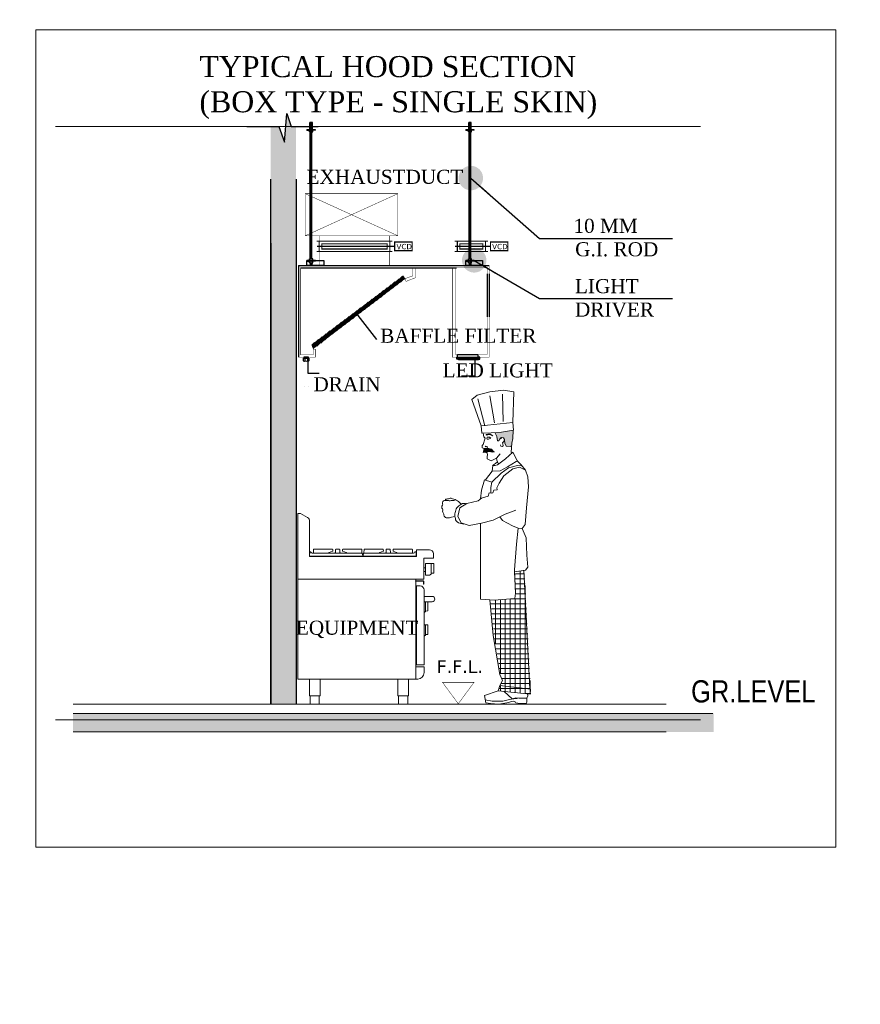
# Model space of a CAD drawing. Header units: millimetres. Extents: x 504675 to 860349, y -23215 to 63575.
# Tile 6 of 177: x 553030 to 561633, y 17810 to 27883. Entities that reach past the tile are written whole.
import ezdxf
from ezdxf import colors
from ezdxf.entities.mleader import LeaderData, LeaderLine
from ezdxf.math import Vec2, Vec3

# ---------------------------------------------------------------- set-up
doc = ezdxf.new("R2010")
doc.units = ezdxf.units.MM
doc.header["$LTSCALE"] = 10
doc.linetypes.add('CONTINOUS', pattern=[0])
doc.linetypes.add('HIDDENX2', pattern=[19.05, 12.7, -6.35])
doc.layers.get('0').update_dxf_attribs({"linetype": 'CONTINUOUS'})
for name, color, linetype, lineweight in [('AC-VCD', 5, 'CONTINUOUS', 50), ('chef', 7, 'CONTINUOUS', 13), ('EQUIPMENT', 8, 'CONTINUOUS', 18), ('furniture', 8, 'CONTINUOUS', 5), ('level-C-ELEVATION-$0$I-ANNO-TEXT', 8, 'CONTINUOUS', 18), ('MEPTEK-TEXT', 7, 'CONTINUOUS', 30), ('MEPTEK-TEXT1', 7, 'CONTINUOUS', 30), ('Q2 ALL FLOOR PLAN$0$AR-LEVEL', 8, 'CONTINUOUS', 15)]:
    doc.layers.add(name, color=color, linetype=linetype, lineweight=lineweight)
doc.layers.add('hood', color=1, linetype='CONTINUOUS')
doc.layers.add('Kappen', color=7, linetype='CONTINUOUS')
doc.styles.add('Arial', font='arial.ttf')
doc.styles.add('level-C-ELEVATION-$0$KGD - Note', font='romans.shx', dxfattribs={"width": 0.7, "height": 2})
doc.styles.add('Q2 ALL FLOOR PLAN$0$Standard', font='arial.ttf')
doc.styles.get("Standard").update_dxf_attribs({"font": 'verdana.ttf'})
doc.styles.add('TXT1', font='times.ttf')
doc.dimstyles.new('SA DESIGN', dxfattribs={"dimtxt": 10, "dimasz": 4, "dimexe": 1, "dimexo": 1, "dimgap": 1, "dimtad": 0, "dimtih": 1, "dimtoh": 1, "dimdec": 0, "dimzin": 0, "dimdsep": 46, "dimtxsty": 'Standard', "dimcen": 0.09, "dimclrd": 7, "dimclre": 1, "dimclrt": 256, "dimadec": 0, "dimazin": 0, "dimtfac": 1, "dimtdec": 0, "dimtofl": 0, "dimtmove": 1, "dimatfit": 3, "dimfxl": 1, "dimtolj": 1, "dimtzin": 0, "dimarcsym": 0})
doc.dimstyles.new('TFS-Dim', dxfattribs={"dimtxt": 75, "dimasz": 20, "dimexe": 25, "dimexo": 25, "dimgap": 5, "dimtad": 0, "dimdec": 0, "dimzin": 0, "dimdsep": 46, "dimtxsty": 'Standard', "dimcen": 0.09, "dimclrd": 8, "dimclre": 8, "dimadec": 0, "dimazin": 0, "dimtfac": 1, "dimtdec": 0, "dimtofl": 0, "dimtmove": 0, "dimatfit": 3, "dimldrblk": 'DOT', "dimfxl": 1, "dimtolj": 1, "dimtzin": 0, "dimlwd": -1, "dimlwe": -1, "dimarcsym": 0})

# ---------------------------------------------------------------- blocks, each defined once
blk = doc.blocks.new('level-C-ELEVATION-$0$_Open90')
at = {"color": 0, "linetype": 'ByBlock', "lineweight": -2}
for p, q in [((0, 0), (-1, 0)), ((-0.5, 0.5), (0, 0)), ((0, 0), (-0.5, -0.5))]:
    blk.add_line(p, q, dxfattribs=at)
blk = doc.blocks.new('Equipment-01section')
at = {"layer": 'EQUIPMENT', "ltscale": 3}
for p, q in [((0, 740.5), (0, 1130)), ((0, 1130), (16.5, 1130)), ((16.5, 1130), (58.4, 1105.8)), ((70.4, 1085), (70.4, 875)), ((70.4, 878), (71.6, 901.1)), ((70.4, 878), (385.4, 878)), ((73.1, 902.5), (77, 902.5)), ((86.4, 894.5), (87.9, 894.5)), ((87.9, 894.5), (380.6, 894.5)), ((92.9, 899.2), (93.7, 916.1)), ((95.7, 918), (205.5, 918)), ((207, 906.2), (186.9, 898.4)), ((207.5, 916.1), (208, 907.2)), ((223.9, 899.2), (224.8, 916.1)), ((226.8, 918), (247, 918)), ((249, 916.1), (249.9, 899.2)), ((266.3, 916.1), (265.8, 907.2)), ((267.1, 906), (286.9, 898.4)), ((378.1, 918), (268.3, 918)), ((381.1, 897), (380.1, 916.1)), ((385.4, 878), (384.8, 889.8)), ((388.4, 878), (389, 889.8)), ((703.4, 878), (388.4, 878)), ((392.7, 897), (393.7, 916.1)), ((685.9, 894.5), (393.2, 894.5)), ((395.7, 918), (505.5, 918)), ((506.7, 906), (486.9, 898.4)), ((507.5, 916.1), (508, 907.2)), ((524.8, 916.1), (523.9, 899.2)), ((547, 918), (526.8, 918)), ((549.9, 899.2), (549, 916.1)), ((566.3, 916.1), (565.8, 907.2)), ((566.8, 906.2), (586.9, 898.4)), ((678.1, 918), (568.3, 918)), ((680.9, 899.2), (680.1, 916.1)), ((687.4, 894.5), (685.9, 894.5)), ((700.7, 902.5), (696.8, 902.5)), ((703.4, 878), (702.2, 901.1)), ((704.2, 875), (704.2, 915)), ((704.2, 915), (781.2, 915)), ((805.2, 891), (805.2, 866)), ((70.4, 875), (704.2, 875)), ((805.2, 866), (747.2, 866)), ((747.2, 866), (747.2, 740.5)), ((757.7, 764.5), (757.7, 834)), ((757.7, 834), (806.8, 833.1)), ((791.8, 833.4), (791.8, 775.6)), ((806.8, 833.1), (806.8, 775.9)), ((757.7, 807.3), (748.6, 807.3)), ((748.6, 807.3), (748.6, 786.7)), ((748.6, 786.7), (757.7, 786.7)), ((757.7, 786.7), (757.7, 807.3)), ((780.8, 764.9), (757.7, 764.5)), ((791.8, 771), (780.8, 764.9)), ((806.8, 775.9), (791.8, 775.6)), ((791.8, 775.6), (791.8, 771)), ((747.2, 740.5), (0, 740.5)), ((700, 740.5), (0, 740.5)), ((0, 740.5), (0, 148.8)), ((744.7, 731), (699, 731)), ((699, 731), (699, 729.8)), ((744.7, 729.8), (699, 729.8)), ((700, 148.8), (700, 740.5)), ((704.9, 233.7), (704.9, 701)), ((704.9, 701), (726.1, 701)), ((746, 728.6), (746, 711)), ((746, 711), (747.2, 711)), ((747.2, 728.6), (747.2, 711)), ((750.1, 677), (750.1, 233.7)), ((797.6, 638.8), (750.1, 638.8)), ((750.1, 638.8), (750.1, 607.1)), ((750.1, 607.1), (797.6, 607.1)), ((757.7, 548.7), (757.7, 607.1)), ((772.7, 607.1), (772.7, 554.3)), ((813.4, 623), (813.4, 623)), ((750.1, 543.2), (756.7, 546.9)), ((770.8, 552.3), (758.7, 552.1)), ((750.1, 470), (770.8, 469.7)), ((757.7, 408.7), (757.7, 469.9)), ((772.7, 467.7), (772.7, 414.3)), ((770.8, 412.3), (758.7, 412.1)), ((750.1, 403.2), (756.7, 406.9)), ((750.1, 233.7), (704.9, 233.7)), ((750.1, 221.5), (700, 221.5)), ((700, 221.5), (700, 148.8)), ((750.1, 186.8), (750.1, 221.5)), ((0, 148.8), (700, 148.8)), ((132.7, 148.8), (69.2, 148.8)), ((69.2, 148.8), (69.2, 50)), ((132.7, 50), (132.7, 148.8)), ((657.7, 148.8), (594.2, 148.8)), ((594.2, 148.8), (594.2, 50)), ((657.7, 50), (657.7, 148.8)), ((700, 148.8), (712.1, 148.8)), ((69.2, 50), (132.7, 50)), ((128.1, 50), (73.8, 50)), ((73.8, 50), (73.8, 0)), ((73.8, 0), (128.1, 0)), ((128.1, 0), (128.1, 50)), ((594.2, 50), (657.7, 50)), ((653.1, 50), (598.8, 50)), ((598.8, 50), (598.8, 0)), ((598.8, 0), (653.1, 0)), ((653.1, 0), (653.1, 50))]:
    blk.add_line(p, q, dxfattribs=at)
at = {"layer": 'EQUIPMENT', "linetype": 'HIDDENX2', "ltscale": 5}
blk.add_line((50, 0), (-10, 0), dxfattribs=at)
at = {"layer": 'EQUIPMENT', "ltscale": 3}
for centre, radius, start, end in [((46.4, 1085), 24, 0, 60), ((73.1, 901), 1.5, 90, 177), ((77, 901), 1.5, 9.08459, 90.00001), ((86.4, 902.5), 8, 189.08459, 270.00013), ((87.9, 899.5), 5, 270, 357), ((95.7, 916), 2, 90, 177), ((188.3, 894.9), 3.81, 111.15269, 185.61379), ((205.5, 916), 2, 3, 90), ((206.4, 907.8), 1.71, 291.32252, 341.3422), ((219, 899.5), 4.96, 280.85912, 356.8687), ((226.8, 916), 2, 90, 177), ((247, 916), 2, 3, 90), ((254.8, 899.4), 4.94, 183, 259.27447), ((267.8, 908.1), 2.21, 203.49719, 250.12701), ((268.3, 916), 2, 90, 177), ((285.5, 894.9), 3.74, 356.94189, 68.9541), ((378.1, 916), 2, 3, 90), ((379.7, 889.5), 5.13, 3.45734, 79.69913), ((386, 897.3), 5, 183, 231.25403), ((379.8, 889.5), 5, 3, 51.25403), ((394.1, 889.5), 5.13, 100.30087, 176.54266), ((394, 889.5), 5, 128.74597, 177), ((387.8, 897.3), 5, 308.74597, 357), ((395.7, 916), 2, 90, 177), ((488.3, 894.9), 3.74, 111.0459, 183.05811), ((505.5, 916), 2, 3, 90), ((506, 908.1), 2.21, 289.87299, 336.50281), ((519, 899.4), 4.94, 280.72553, 357), ((526.8, 916), 2, 90, 177), ((547, 916), 2, 3, 90), ((554.8, 899.5), 4.96, 183.1313, 259.14088), ((567.4, 907.8), 1.71, 198.6578, 248.67748), ((568.3, 916), 2, 90, 177), ((585.5, 894.9), 3.81, 354.38621, 68.84731), ((678.1, 916), 2, 3, 90), ((685.9, 899.5), 5, 183, 270), ((687.4, 902.5), 8, 269.99987, 350.91541), ((696.8, 901), 1.5, 89.99999, 170.91541), ((700.7, 901), 1.5, 3, 90), ((781.2, 891), 24, 0, 90), ((726.1, 677), 24, 0, 90), ((744.7, 728.6), 2.45, 0, 90), ((744.7, 728.6), 1.25, 0, 90), ((797.6, 623), 15.9, 0, 90), ((797.6, 623), 15.9, 270, 0), ((755.7, 548.7), 2, 299, 0), ((758.7, 551.1), 1, 91, 180), ((770.7, 554.3), 2, 271, 360), ((770.7, 467.7), 2, 0, 89), ((755.7, 408.7), 2, 299, 0), ((758.7, 411.1), 1, 91, 180), ((770.7, 414.3), 2, 271, 360), ((712.1, 186.8), 38, 270, 0)]:
    blk.add_arc(centre, radius, start, end, dxfattribs=at)
blk = doc.blocks.new('*X173')
at = {"color": 0}
for p, q in [((6187.5, 3940.5), (6187.5, 4705.9)), ((6157, 4687.5), (6215, 4687.5)), ((6158.1, 4656.2), (6216.6, 4656.2)), ((6159.2, 4625), (6218.2, 4625)), ((6160.4, 4593.7), (6219.9, 4593.7)), ((6218.7, 3937.3), (6218.7, 4615.4)), ((6031.2, 4250.1), (6031.2, 4523.1)), ((6062.5, 4061.8), (6062.5, 4525.8)), ((6093.7, 3949.9), (6093.7, 4528.5)), ((6125, 3946.8), (6125, 4531.2)), ((6126, 4531.2), (6223.2, 4531.2)), ((6156.2, 3943.6), (6156.2, 4533.9)), ((6161, 4562.5), (6221.5, 4562.5)), ((6003.7, 4500), (6224.8, 4500)), ((6006.7, 4468.7), (6226.4, 4468.7)), ((6009.7, 4437.5), (6228.1, 4437.5)), ((6012.7, 4406.2), (6229.7, 4406.2)), ((6015.7, 4375), (6231.3, 4375)), ((6018.7, 4343.7), (6233, 4343.7)), ((6021.7, 4312.5), (6234.6, 4312.5)), ((6026.1, 4281.2), (6236.3, 4281.2)), ((6031.3, 4250), (6237.9, 4250)), ((6036.5, 4218.7), (6239.5, 4218.7)), ((6041.6, 4187.5), (6241.2, 4187.5)), ((6046.8, 4156.2), (6242.8, 4156.2)), ((6052, 4125), (6244.4, 4125)), ((6057.2, 4093.7), (6246.1, 4093.7)), ((6062.4, 4062.5), (6247.7, 4062.5)), ((6074.8, 4031.2), (6249.3, 4031.2)), ((6250, 3934.1), (6250, 4018.7)), ((6057.7, 3968.7), (6252.6, 3968.7)), ((6062.5, 3953.1), (6062.5, 3984.7)), ((6070.2, 4000), (6251, 4000)), ((6216.8, 3937.5), (6254.6, 3937.5))]:
    blk.add_line(p, q, dxfattribs=at)
blk = doc.blocks.new('chef')
at = {"layer": 'chef'}
for points in [[(161.1, 1624.6), (162.6, 1575.7), (169.3, 1546.3), (170.4, 1532.1), (179, 1528.3), (203.8, 1529.9), (211, 1547.5), (213.5, 1568), (213.1, 1569.7), (218.2, 1579.7), (229.4, 1581.6), (237.4, 1579.6), (245.5, 1561.2), (255.1, 1560.4), (258.3, 1586), (271.1, 1609.8), (231, 1613.4)], [(272.7, 1495), (286.2, 1494.2), (302.5, 1497), (322.4, 1493.4), (339.9, 1491.4), (334.3, 1515.1), (313.2, 1516.9), (289.8, 1511.3), (279.1, 1500.6)]]:
    blk.add_hatch(color=8, dxfattribs=at).paths.add_polyline_path(points)
for p, q in [((156.6, 1851.6), (219.4, 1861.1)), ((164.2, 1670.7), (156.6, 1851.6)), ((219.4, 1861.1), (299.3, 1851.6)), ((225.4, 1838), (221.4, 1676.3)), ((299.3, 1828.5), (272.7, 1667.1)), ((299.3, 1851.6), (375.7, 1832.5)), ((375.7, 1832.5), (405.9, 1805.8)), ((329.9, 1649.6), (371.7, 1809.8)), ((405.9, 1805.8), (351, 1649.6)), ((161.1, 1624.6), (162.6, 1575.7)), ((237.4, 1579.6), (229.4, 1581.6)), ((245.5, 1561.2), (237.4, 1579.6)), ((258.3, 1586), (255.1, 1560.4)), ((271.1, 1609.8), (258.3, 1586)), ((300.9, 1598.7), (282.2, 1591.6)), ((297.2, 1601.4), (282.9, 1591.2)), ((301.3, 1582.4), (293.8, 1576.9)), ((293.8, 1576.9), (308.1, 1570.9)), ((311.7, 1600.5), (297.2, 1601.4)), ((321.6, 1594), (300.9, 1598.7)), ((315.9, 1582.4), (301.3, 1582.4)), ((322.2, 1597.9), (311.7, 1600.5)), ((315.9, 1582.4), (316.8, 1574.9)), ((321.6, 1594), (322.2, 1597.9)), ((336.3, 1585.6), (328.3, 1577.7)), ((328.3, 1577.7), (330.3, 1571.7)), ((338.9, 1606.2), (336.3, 1585.6)), ((162.6, 1575.7), (169.3, 1546.3)), ((169.3, 1546.3), (173.3, 1494.6)), ((179, 1528.3), (170.4, 1532.1)), ((203.8, 1529.9), (179, 1528.3)), ((211, 1547.5), (203.8, 1529.9)), ((213.4, 1567.6), (211, 1547.5)), ((255.1, 1560.4), (245.5, 1561.2)), ((308.1, 1570.9), (315.2, 1570.9)), ((316.8, 1527.6), (314.4, 1521.2)), ((316.8, 1574.9), (315.2, 1570.9)), ((322.8, 1530), (316.8, 1527.6)), ((327.6, 1524.8), (322.8, 1530)), ((330.3, 1571.7), (339.9, 1539.5)), ((339.9, 1518), (333.5, 1515.7)), ((339.9, 1539.5), (345.8, 1532.4)), ((346.2, 1520), (339.9, 1518)), ((345.8, 1532.4), (346.2, 1520)), ((162.8, 1493.2), (135, 1440.6)), ((162.8, 1493.2), (207.3, 1453.8)), ((173.3, 1494.6), (170.8, 1486.1)), ((260.8, 1458), (238.1, 1484.3)), ((279.1, 1500.6), (272.7, 1495)), ((272.7, 1495), (286.2, 1494.2)), ((289.8, 1511.3), (279.1, 1500.6)), ((286.2, 1494.2), (302.5, 1497)), ((313.2, 1516.9), (289.8, 1511.3)), ((302.5, 1497), (322.4, 1493.4)), ((334.3, 1515.1), (313.2, 1516.9)), ((316, 1487), (313.2, 1480.7)), ((313.2, 1480.7), (316, 1466)), ((316, 1466), (315.2, 1454.4)), ((321.6, 1491.4), (316, 1487)), ((322.4, 1493.4), (339.9, 1491.4)), ((339.9, 1491.4), (334.3, 1515.1)), ((113.2, 1419.4), (88.9, 1388)), ((88.9, 1388), (124.3, 1405.2)), ((136, 1414.3), (108.7, 1413.5)), ((135, 1440.6), (113.2, 1419.4)), ((124.3, 1405.2), (163.8, 1394.6)), ((143.5, 1438.1), (134.4, 1442.9)), ((188.6, 1400.2), (136, 1414.3)), ((195.6, 1407.1), (143.5, 1438.1)), ((238.5, 1384.1), (195.6, 1407.1)), ((207.3, 1453.8), (254.8, 1419.5)), ((257.3, 1446.2), (249.1, 1423.6)), ((266.3, 1427), (253.7, 1436.2)), ((254.8, 1419.5), (267.9, 1414.3)), ((260, 1458.9), (257.3, 1446.2)), ((292.6, 1443.3), (260.8, 1458)), ((283.4, 1414.3), (266.3, 1427)), ((267.9, 1414.3), (283.4, 1414.3)), ((282.6, 1414.3), (285.4, 1381.3)), ((315.2, 1454.4), (292.6, 1443.3)), ((73.8, 1346.6), (70.7, 1287.4)), ((88.9, 1388), (73.8, 1346.6)), ((163.8, 1394.6), (216.4, 1352.6)), ((233.1, 1369.8), (188.6, 1400.2)), ((216.4, 1352.6), (245.2, 1310.7)), ((287.2, 1316.2), (233.1, 1369.8)), ((285.4, 1381.3), (238.5, 1384.1)), ((285.4, 1381.3), (326.1, 1328.9)), ((70.7, 1287.4), (82.4, 1164)), ((245.2, 1310.7), (258.3, 1281.8)), ((330.7, 1330.4), (287.2, 1316.2)), ((287.2, 1316.2), (294.8, 1284.4)), ((330.7, 1330.4), (349.9, 1268.7)), ((258.3, 1281.8), (255.3, 1271.2)), ((255.3, 1271.2), (276.5, 1268.7)), ((276.5, 1268.7), (281.6, 1253)), ((281.6, 1253), (290.2, 1250)), ((290.2, 1250), (302.8, 1252.5)), ((294.8, 1284.4), (294.8, 1250.9)), ((302.8, 1252.5), (309.9, 1232.8)), ((309.9, 1232.8), (349.9, 1221.7)), ((349.9, 1268.7), (354.9, 1216.6)), ((349.9, 1221.7), (368.1, 1206)), ((368.1, 1206), (436.3, 1190.3)), ((436.3, 1190.3), (478.3, 1164)), ((485.2, 1201.7), (470.4, 1185)), ((82.4, 1164), (90.5, 1064.4)), ((208.3, 1127.1), (145.6, 1150.9)), ((279.1, 1090.7), (208.3, 1127.1)), ((241.2, 1110.2), (224, 1087.7)), ((488.9, 1111.4), (470.7, 1075)), ((478.3, 1164), (488.9, 1111.4)), ((90.5, 1064.4), (108.7, 1040.6)), ((166.3, 1056.3), (132.4, 1043.2)), ((224, 1087.7), (166.3, 1056.3)), ((349.9, 1072), (279.1, 1090.7)), ((423.2, 1058.8), (349.9, 1072)), ((354.9, 621.5), (354.9, 1071.1)), ((354.9, 1066.1), (354.9, 1071.1)), ((470.7, 1075), (423.2, 1058.8)), ((108.7, 1040.6), (84.9, 985.5)), ((132.4, 1043.2), (108.7, 1040.6)), ((132.4, 1043.2), (142.5, 949.1)), ((84.9, 985.5), (79.8, 883.4)), ((142.5, 949.1), (153.2, 796.9)), ((79.8, 883.4), (74.8, 812.6)), ((74.8, 812.6), (87.9, 794.4)), ((87.9, 794.4), (152.7, 784.2)), ((153.2, 796.9), (148.1, 657.9)), ((148.1, 657.9), (150.6, 626.5)), ((150.6, 626.5), (274, 615.9)), ((60.1, 59.2), (58.8, 89.3)), ((60.1, 59.2), (250.3, 78.4)), ((76.3, 62.2), (73.8, 49.6)), ((213.8, 73.8), (166.8, 31.4)), ((250.3, 78.4), (331.7, 50.1)), ((73.8, 49.6), (79.8, 34.9)), ((79.7, 34.9), (127.9, 34.4)), ((121.8, 3), (82.3, 5.7)), ((145.6, 6.6), (121.8, 3)), ((127.9, 34.4), (144.6, 38)), ((144.6, 38), (166.3, 30.9)), ((145.5, 33.1), (183, 27.3)), ((146.6, 11.4), (145.6, 6.6)), ((146.1, 11.2), (162.1, 18.3)), ((199.7, 7.1), (162.1, 18.3)), ((183, 27.3), (222.4, 18.2)), ((246.2, 0), (199.7, 7.1)), ((222.4, 18.2), (286.2, 17.2)), ((295.3, 4), (246.2, 0)), ((286.2, 17.2), (326.8, 24.7)), ((323.5, 7.6), (295.3, 4)), ((331.7, 50.1), (323.5, 7.6))]:
    blk.add_line(p, q, dxfattribs=at)
at = {"layer": 'chef', "color": 8}
blk.add_line((240.6, 110.2), (58.8, 89.3), dxfattribs=at)
at = {"layer": 'chef', "color": 0}
blk.add_line((250.3, 78.4), (240.6, 110.2), dxfattribs=at)
at = {"layer": 'chef'}
for points in [[(347, 1605.9), (291.8, 1607.9), (231, 1613.4), (158.6, 1625), (164.2, 1670.7), (351, 1649.6), (347, 1605.9)], [(237.3, 1572.5), (229.4, 1581.6), (218.2, 1579.7), (213.1, 1569.7), (215.8, 1557.8), (223.8, 1548.7), (223, 1542.3), (220.2, 1531.6), (226.6, 1528), (233.7, 1529.6), (235.7, 1537.9)], [(442.5, 1186.5), (446.3, 1189), (451.6, 1189.9), (461.1, 1189)], [(461.1, 1189), (471.8, 1184.4), (478.6, 1180.3), (484.6, 1175.4), (490, 1169.8), (494.6, 1163.6), (498.5, 1157), (501.6, 1150.1), (504, 1143), (505.6, 1135.8), (506.5, 1128.6), (506.8, 1121.3), (506.5, 1114.2), (505.7, 1107.1), (504.4, 1100.1), (502.7, 1093.2), (499.6, 1086.6), (494.2, 1080.6), (485.5, 1075.1), (472.6, 1070.5), (454.5, 1066.9)], [(299.3, 617.6), (354.9, 621.5)]]:
    blk.add_lwpolyline(points, dxfattribs=at)
for points in [[(528.9, 1220.4, -0.052815), (513, 1215.3, 0.103951), (498.5, 1208.8, -0.065817), (485.2, 1201.7, -0.176292)], [(540.5, 1206, 0.018879), (548.6, 1207.1, -0.075316), (568.2, 1207.6, -0.494915), (579.6, 1187.9, 0.299081), (581.3, 1178.9, -0.424776), (580.5, 1157.7, 0.30895), (578.5, 1149.4, -0.291598), (574.4, 1129.7, 0.218333), (571.8, 1122.6, -0.255734), (565.6, 1108.4, -0.191564), (549.3, 1103.8, -0.067384), (506.5, 1114.2, -0.655907)], [(540.5, 1206, -0.063579), (528.3, 1206.3, 0.079822), (508.8, 1206.3, 0.040767)], [(528.3, 1220.2, -0.001804), (528.9, 1220.4, -0.233562), (541.2, 1220.1)], [(541.2, 1220.1, 0.108941), (560.3, 1214.8, -0.414214), (563.6, 1211.6, -0.15674), (562.5, 1208, 0.641105)]]:
    blk.add_lwpolyline(points, format="xyb", dxfattribs=at)
at = {"layer": 'chef', "color": 0}
blk.add_lwpolyline([(299.3, 617.6), (299.3, 617.6), (279.1, 406.5), (279.1, 406.5), (240.6, 175), (224.5, 139.6), (240.6, 110.2), (250.3, 78.4), (60.1, 59.2), (58.8, 89.3), (61.7, 89.6), (61.7, 89.6), (61.7, 89.6), (98.6, 792.9), (152.7, 784.2), (148.1, 657.9), (150.6, 626.5), (274, 615.9)], close=True, dxfattribs=at)
at = {"layer": 'chef'}
for centre, radius, start, end in [((285.6, 38.5), 206, 180.9792, 189.14777), ((132.9, -23.2), 57.7, 77.32883, 90)]:
    blk.add_arc(centre, radius, start, end, dxfattribs=at)
at = {"layer": 'chef', "color": 8, "extrusion": (0, 0, -1), "xscale": 0.9449999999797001, "yscale": 0.9449999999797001, "zscale": -0.9449999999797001}
blk.add_blockref('*X173', (-5966.5, -3658.2), dxfattribs=at)
blk = doc.blocks.new('*U174')
at = {"const_width": 10}
for points in [[(-25, 50), (693.7, 50)], [(-22.1, 0), (715.9, 0), (715.9, 41)], [(-25, -50), (693.7, -50)]]:
    blk.add_lwpolyline(points, dxfattribs=at)
for points in [[(0, 50), (668.7, 50), (668.7, -50), (0, -50)], [(715.9, 41), (881.4, 41), (881.4, -41), (715.9, -41)]]:
    blk.add_lwpolyline(points, close=True, dxfattribs=at)
at = {"color": 1, "const_width": 10}
blk.add_lwpolyline([(25, 25), (643.7, 25), (643.7, -25), (25, -25)], close=True, dxfattribs=at)
at = {"insert": (732.5, 23.1), "char_height": 50, "attachment_point": 1}
blk.add_mtext_dynamic_manual_height_columns('VCD', width=59.679, gutter_width=10, heights=[0], dxfattribs=at)
blk = doc.blocks.new('*U175')
at = {"const_width": 10}
for points in [[(-25, 50), (291.7, 50)], [(-22.1, 0), (313.9, 0), (313.9, 41)], [(-25, -50), (291.7, -50)]]:
    blk.add_lwpolyline(points, dxfattribs=at)
for points in [[(0, 50), (266.7, 50), (266.7, -50), (0, -50)], [(313.9, 41), (479.3, 41), (479.3, -41), (313.9, -41)]]:
    blk.add_lwpolyline(points, close=True, dxfattribs=at)
at = {"color": 1, "const_width": 10}
blk.add_lwpolyline([(25, 25), (241.7, 25), (241.7, -25), (25, -25)], close=True, dxfattribs=at)
at = {"insert": (330.5, 23.1), "char_height": 50, "attachment_point": 1}
blk.add_mtext_dynamic_manual_height_columns('VCD', width=59.679, gutter_width=10, heights=[0], dxfattribs=at)

msp = doc.modelspace()

# ---------------------------------------------------------------- hatches: boundary and pattern name
at = {"layer": 'hood'}
msp.add_hatch(color=9, dxfattribs=at).paths.add_polyline_path([(555858.1, 26790.3), (555807.9, 26790.3), (555765.4, 26922), (555741.7, 26628.3), (555682.9, 26790.3), (555599.3, 26790.3), (555599.3, 20881), (555858.1, 20881)])
at = {"layer": 'hood', "lineweight": -2}
h = msp.add_hatch(dxfattribs=at)
h.set_pattern_fill('ANSI31', scale=2.156643, style=0)
h.set_pattern_definition([(45, (549116.12, 15769.617), (-4.841802, 4.841802), [])])
h.paths.add_polyline_path([(556974.4, 25233.9), (556955.2, 25263.1), (556017.6, 24557.3), (556034.6, 24516.9)])
at = {"layer": 'hood'}
h = msp.add_hatch(color=52, dxfattribs=at)
h.set_gradient(color1=(217, 207, 18), rotation=90, one_color=1, tint=1, name='INVCYLINDER')
h.paths.add_polyline_path([(557519.5, 24428.9), (557726.1, 24428.9), (557726.1, 24402.7), (557519.5, 24402.7)])
at = {"layer": 'Q2 ALL FLOOR PLAN$0$AR-LEVEL', "linetype": 'CONTINOUS'}
h = msp.add_hatch(color=256, dxfattribs=at)
h.dxf.hatch_style = 1
h.paths.add_polyline_path([(553575.9, 20786.4), (553575.9, 20597.1), (560133.2, 20597.1), (560133.2, 20786.4)])

# ---------------------------------------------------------------- linework, layer by layer
at = {"layer": 'furniture'}
msp.add_lwpolyline([(553195, 19417.7), (561381, 19417.7), (561381, 27780), (553195, 27780)], close=True, dxfattribs=at)
at = {"layer": 'hood'}
for p, q in [((555741.7, 26628.3, 0), (555765.4, 26922, 0)), ((555765.4, 26922, 0), (555807.9, 26790.3, 0)), ((555353.9, 26790.3, 0), (555682.9, 26790.3, 0)), ((555682.9, 26790.3, 0), (555741.7, 26628.3, 0)), ((555807.9, 26790.3, 0), (556085.9, 26790.3, 0)), ((555599.3, 20881, 0), (555599.3, 26252.9, 0)), ((555858.1, 26252.9, 0), (555858.1, 20881, 0)), ((555599.3, 25596, 0), (555599.3, 20881, 0)), ((555948.5, 24421.6, 0), (555948.5, 24392.1, 0)), ((555975.6, 24421.6, 0), (555975.6, 24392.1, 0)), ((555941.8, 24129, 0), (555941.6, 24129, 0))]:
    msp.add_line(p, q, dxfattribs=at)
at = {"layer": 'hood', "color": 1}
for p, q in [((555883.6, 25366.9, 0), (557309.3, 25366.9, 0)), ((555883.6, 25366.9, 0), (557835.9, 25366.9, 0)), ((555883.6, 25366.9, 0), (555883.6, 24429.2, 0)), ((555905.2, 25345.3, 0), (557309.3, 25345.3, 0)), ((557814.4, 25283.2, 0), (557814.4, 24843.5, 0)), ((557835.9, 25283.2, 0), (557835.9, 24843.5, 0))]:
    msp.add_line(p, q, dxfattribs=at)
at = {"layer": 'hood', "color": 1, "lineweight": -2}
for p, q in [((555883.6, 25366.9, 0), (557749.2, 25366.9, 0)), ((555905.2, 25345.3, 0), (557501.1, 25345.3, 0))]:
    msp.add_line(p, q, dxfattribs=at)
at = {"layer": 'hood', "color": 30, "const_width": 4.31, "elevation": 0}
for points in [[(555951.9, 26103.3), (556900.8, 25671.9)], [(556900.8, 26103.3), (555951.9, 25671.9)]]:
    msp.add_lwpolyline(points, dxfattribs=at)
at = {"layer": 'hood', "color": 30, "elevation": 0}
msp.add_lwpolyline([(555951.9, 26103.3, 4.31, 4.31, 0), (556900.8, 26103.3, 4.31, 4.31, 0), (556900.8, 25671.9, 4.31, 4.31, 0), (555951.9, 25671.9, 4.31, 4.31, 0)], format="xyseb", close=True, dxfattribs=at)
at = {"layer": 'hood', "color": 30, "const_width": 4.31, "elevation": 0}
msp.add_lwpolyline([(556095.8, 25671.9), (556816.9, 25671.9), (556816.9, 25366.9), (556095.8, 25366.9)], close=True, dxfattribs=at)
at = {"layer": 'hood', "color": 1, "const_width": 4.31, "elevation": 0}
for points in [[(556056.1, 24512.8), (556056.1, 24429.2), (555883.6, 24429.2), (555883.6, 25366.9), (557583, 25366.9)], [(557561.4, 25345.3), (555905.2, 25345.3), (555905.2, 24453.3), (556034.6, 24453.3), (556034.6, 24512.8), (556056.1, 24512.8), (556056.1, 24429.2), (555883.6, 24429.2)], [(557080.7, 25345.6), (557080.7, 25243.2), (556984.5, 25205.8), (556975.5, 25234.3), (557054.6, 25262.6), (557054.6, 25345.6), (557080.7, 25345.6)], [(557561.8, 25366.9), (557835.9, 25366.9), (557835.9, 24429.2), (557458, 24429.2), (557458, 24458.3)], [(557835.9, 24946.8), (557835.9, 24429.2), (557458, 24429.2), (557458, 25345.3), (557490.6, 25345.3), (557490.6, 24458.3), (557814.4, 24458.3), (557814.4, 24925.2)], [(557685.8, 24458.3), (557814.4, 24458.3), (557814.4, 25345.3), (557561.8, 25345.3)], [(556017.6, 24557.3), (556034.6, 24516.9), (556974.4, 25233.9), (556955.2, 25263.1), (556017.6, 24557.3)]]:
    msp.add_lwpolyline(points, dxfattribs=at)
at = {"layer": 'hood', "elevation": 0}
for points in [[(555934.9, 24392.1), (555934.9, 24421.6), (555989.2, 24421.6), (555989.2, 24392.1)], [(555982.5, 24388.6), (555982.3, 24388.6)], [(555941.8, 24129), (555941.6, 24129)], [(555982.5, 24129), (555982.3, 24129)]]:
    msp.add_lwpolyline(points, dxfattribs=at)
for points in [[(555941.5, 24434.1), (555983.1, 24434.1), (555983.1, 24421.6), (555941.5, 24421.6)], [(557519.5, 24411.2), (557505.5, 24411.2), (557505.5, 24428.9), (557519.5, 24428.9)], [(557511.7, 24458.3), (557718.3, 24458.3), (557718.3, 24415.6), (557511.7, 24415.6)], [(557519.5, 24428.9), (557726.1, 24428.9), (557726.1, 24402.7), (557519.5, 24402.7)], [(557726.1, 24411.2), (557740.1, 24411.2), (557740.1, 24428.9), (557726.1, 24428.9)]]:
    msp.add_lwpolyline(points, close=True, dxfattribs=at)
at = {"layer": 'hood', "color": 5, "const_width": 4.31, "elevation": 0}
msp.add_lwpolyline([(557357.1, 21104.2), (557680.2, 21104.2), (557518.6, 20884.7), (557518.6, 20884.7)], close=True, dxfattribs=at)
at = {"layer": 'hood'}
for centre, radius, start, end in [((555941.7, 24396.9, 0), 8.32, 215.35804, 324.64196), ((555962, 24416.7, 0), 28, 241.04075, 298.95925), ((555982.4, 24396.9, 0), 8.32, 215.35804, 324.64196)]:
    msp.add_arc(centre, radius, start, end, dxfattribs=at)
at = {"layer": 'Kappen', "color": 2}
for p, q in [((556000, 26757.4, 0), (556000, 26832, 0)), ((556025.8, 26832, 0), (556000, 26832, 0)), ((556012.9, 26832, 0), (556004.3, 26757.4, 0)), ((556021.5, 26757.4, 0), (556012.9, 26832, 0)), ((556025.8, 26757.4, 0), (556025.8, 26832, 0)), ((557625.7, 26757.4, 0), (557625.7, 26832, 0)), ((557651.5, 26832, 0), (557625.7, 26832, 0)), ((557638.6, 26832, 0), (557630, 26757.4, 0)), ((557647.2, 26757.4, 0), (557638.6, 26832, 0)), ((557651.5, 26757.4, 0), (557651.5, 26832, 0))]:
    msp.add_line(p, q, dxfattribs=at)
at = {"layer": 'Kappen', "color": 1}
for p, q in [((555969.8, 26752, 0), (555969.8, 26757.4, 0)), ((556004.3, 26757.4, 0), (555969.8, 26757.4, 0)), ((555969.8, 26752, 0), (556004.3, 26752, 0)), ((555996.7, 26737.2, 0), (555996.7, 26749.1, 0)), ((556010.6, 26752.1, 0), (555999.4, 26750.5, 0)), ((556010.6, 26734.1, 0), (555999.4, 26735.7, 0)), ((556025.8, 26757.4, 0), (556000, 26757.4, 0)), ((556002.1, 26752, 0), (556002.1, 26757.4, 0)), ((556003.2, 26737.2, 0), (556003.2, 26749.1, 0)), ((556004.3, 26751.2, 0), (556004.3, 26757.4, 0)), ((556006.4, 26751.5, 0), (556006.4, 26757.4, 0)), ((556026.4, 26750.5, 0), (556015.2, 26752.1, 0)), ((556026.4, 26735.7, 0), (556015.2, 26734.1, 0)), ((556019.4, 26751.6, 0), (556019.4, 26757.4, 0)), ((556056, 26757.4, 0), (556021.5, 26757.4, 0)), ((556021.5, 26751.3, 0), (556021.5, 26757.4, 0)), ((556056, 26752, 0), (556021.5, 26752, 0)), ((556022.6, 26737.2, 0), (556022.6, 26749.1, 0)), ((556023.7, 26752, 0), (556023.7, 26757.4, 0)), ((556029.1, 26737.2, 0), (556029.1, 26749.1, 0)), ((556056, 26752, 0), (556056, 26757.4, 0)), ((557595.5, 26752, 0), (557595.5, 26757.4, 0)), ((557630, 26757.4, 0), (557595.5, 26757.4, 0)), ((557595.5, 26752, 0), (557630, 26752, 0)), ((557622.4, 26737.2, 0), (557622.4, 26749.1, 0)), ((557636.3, 26752.1, 0), (557625.1, 26750.5, 0)), ((557636.3, 26734.1, 0), (557625.1, 26735.7, 0)), ((557651.5, 26757.4, 0), (557625.7, 26757.4, 0)), ((557627.8, 26752, 0), (557627.8, 26757.4, 0)), ((557628.9, 26737.2, 0), (557628.9, 26749.1, 0)), ((557630, 26751.2, 0), (557630, 26757.4, 0)), ((557632.1, 26751.5, 0), (557632.1, 26757.4, 0)), ((557652.1, 26750.5, 0), (557640.9, 26752.1, 0)), ((557652.1, 26735.7, 0), (557640.9, 26734.1, 0)), ((557645.1, 26751.6, 0), (557645.1, 26757.4, 0)), ((557681.7, 26757.4, 0), (557647.2, 26757.4, 0)), ((557647.2, 26751.3, 0), (557647.2, 26757.4, 0)), ((557681.7, 26752, 0), (557647.2, 26752, 0)), ((557648.3, 26737.2, 0), (557648.3, 26749.1, 0)), ((557649.4, 26752, 0), (557649.4, 26757.4, 0)), ((557654.8, 26737.2, 0), (557654.8, 26749.1, 0)), ((557681.7, 26752, 0), (557681.7, 26757.4, 0)), ((555969.8, 25412.7, 0), (555969.8, 25418.1, 0)), ((556004.3, 25418.1, 0), (555969.8, 25418.1, 0)), ((555969.8, 25412.7, 0), (556004.3, 25412.7, 0)), ((555996.7, 25424, 0), (555996.7, 25435.9, 0)), ((555996.7, 25396.7, 0), (555996.7, 25408.6, 0)), ((556010.6, 25439, 0), (555999.4, 25437.3, 0)), ((556010.6, 25420.9, 0), (555999.4, 25422.5, 0)), ((556010.6, 25420.9, 0), (555999.4, 25422.5, 0)), ((556010.6, 25420.9, 0), (555999.4, 25422.5, 0)), ((556010.6, 25411.7, 0), (555999.4, 25410, 0)), ((556010.6, 25393.6, 0), (555999.4, 25395.3, 0)), ((556002.1, 25412.7, 0), (556002.1, 25418.1, 0)), ((556003.2, 25424, 0), (556003.2, 25435.9, 0)), ((556003.2, 25396.7, 0), (556003.2, 25408.6, 0)), ((556004.3, 25421.9, 0), (556004.3, 25418.2, 0)), ((556004.3, 25421.9, 0), (556004.3, 25418.2, 0)), ((556004.3, 25421.9, 0), (556004.3, 25418.2, 0)), ((556004.3, 25418.2, 0), (556004.3, 25410.7, 0)), ((556004.3, 25394.6, 0), (556004.3, 25372.7, 0)), ((556006.4, 25421.6, 0), (556006.4, 25418.2, 0)), ((556006.4, 25418.2, 0), (556006.4, 25411.1, 0)), ((556006.4, 25394.2, 0), (556006.4, 25370.6, 0)), ((556026.4, 25437.3, 0), (556015.2, 25439, 0)), ((556026.4, 25422.5, 0), (556015.2, 25420.9, 0)), ((556026.4, 25422.5, 0), (556015.2, 25420.9, 0)), ((556026.4, 25422.5, 0), (556015.2, 25420.9, 0)), ((556026.4, 25410, 0), (556015.2, 25411.7, 0)), ((556026.4, 25395.3, 0), (556015.2, 25393.6, 0)), ((556019.4, 25421.5, 0), (556019.4, 25418.2, 0)), ((556019.4, 25418.2, 0), (556019.4, 25411.1, 0)), ((556019.4, 25394.2, 0), (556019.4, 25370.6, 0)), ((556021.5, 25421.8, 0), (556021.5, 25418.2, 0)), ((556021.5, 25421.8, 0), (556021.5, 25418.2, 0)), ((556021.5, 25421.8, 0), (556021.5, 25418.2, 0)), ((556021.5, 25418.2, 0), (556021.5, 25410.7, 0)), ((556056, 25418.1, 0), (556021.5, 25418.1, 0)), ((556056, 25412.7, 0), (556021.5, 25412.7, 0)), ((556021.5, 25394.6, 0), (556021.5, 25372.7, 0)), ((556022.6, 25424, 0), (556022.6, 25435.9, 0)), ((556022.6, 25396.7, 0), (556022.6, 25408.6, 0)), ((556023.7, 25412.7, 0), (556023.7, 25418.1, 0)), ((556029.1, 25424, 0), (556029.1, 25435.9, 0)), ((556029.1, 25396.7, 0), (556029.1, 25408.6, 0)), ((556056, 25412.7, 0), (556056, 25418.1, 0)), ((557595.5, 25412.7, 0), (557595.5, 25418.1, 0)), ((557630, 25418.1, 0), (557595.5, 25418.1, 0)), ((557595.5, 25412.7, 0), (557630, 25412.7, 0)), ((557622.4, 25424, 0), (557622.4, 25435.9, 0)), ((557622.4, 25396.7, 0), (557622.4, 25408.6, 0)), ((557636.3, 25439, 0), (557625.1, 25437.3, 0)), ((557636.3, 25420.9, 0), (557625.1, 25422.5, 0)), ((557636.3, 25420.9, 0), (557625.1, 25422.5, 0)), ((557636.3, 25420.9, 0), (557625.1, 25422.5, 0)), ((557636.3, 25411.7, 0), (557625.1, 25410, 0)), ((557636.3, 25393.6, 0), (557625.1, 25395.3, 0)), ((557627.8, 25412.7, 0), (557627.8, 25418.1, 0)), ((557628.9, 25424, 0), (557628.9, 25435.9, 0)), ((557628.9, 25396.7, 0), (557628.9, 25408.6, 0)), ((557630, 25421.9, 0), (557630, 25418.2, 0)), ((557630, 25421.9, 0), (557630, 25418.2, 0)), ((557630, 25421.9, 0), (557630, 25418.2, 0)), ((557630, 25418.2, 0), (557630, 25410.7, 0)), ((557630, 25394.6, 0), (557630, 25372.7, 0)), ((557632.1, 25421.6, 0), (557632.1, 25418.2, 0)), ((557632.1, 25418.2, 0), (557632.1, 25411.1, 0)), ((557632.1, 25394.2, 0), (557632.1, 25370.6, 0)), ((557652.1, 25437.3, 0), (557640.9, 25439, 0)), ((557652.1, 25422.5, 0), (557640.9, 25420.9, 0)), ((557652.1, 25422.5, 0), (557640.9, 25420.9, 0)), ((557652.1, 25422.5, 0), (557640.9, 25420.9, 0)), ((557652.1, 25410, 0), (557640.9, 25411.7, 0)), ((557652.1, 25395.3, 0), (557640.9, 25393.6, 0)), ((557645.1, 25421.5, 0), (557645.1, 25418.2, 0)), ((557645.1, 25418.2, 0), (557645.1, 25411.1, 0)), ((557645.1, 25394.2, 0), (557645.1, 25370.6, 0)), ((557647.2, 25421.8, 0), (557647.2, 25418.2, 0)), ((557647.2, 25421.8, 0), (557647.2, 25418.2, 0)), ((557647.2, 25421.8, 0), (557647.2, 25418.2, 0)), ((557647.2, 25418.2, 0), (557647.2, 25410.7, 0)), ((557681.7, 25418.1, 0), (557647.2, 25418.1, 0)), ((557681.7, 25412.7, 0), (557647.2, 25412.7, 0)), ((557647.2, 25394.6, 0), (557647.2, 25372.7, 0)), ((557648.3, 25424, 0), (557648.3, 25435.9, 0)), ((557648.3, 25396.7, 0), (557648.3, 25408.6, 0)), ((557649.4, 25412.7, 0), (557649.4, 25418.1, 0)), ((557654.8, 25424, 0), (557654.8, 25435.9, 0)), ((557654.8, 25396.7, 0), (557654.8, 25408.6, 0)), ((557681.7, 25412.7, 0), (557681.7, 25418.1, 0)), ((556021.5, 25372.7, 0), (556004.3, 25372.7, 0)), ((556006.4, 25370.6, 0), (556004.3, 25372.7, 0)), ((556019.4, 25370.6, 0), (556006.4, 25370.6, 0)), ((556021.5, 25372.7, 0), (556019.4, 25370.6, 0)), ((557647.2, 25372.7, 0), (557630, 25372.7, 0)), ((557632.1, 25370.6, 0), (557630, 25372.7, 0)), ((557645.1, 25370.6, 0), (557632.1, 25370.6, 0)), ((557647.2, 25372.7, 0), (557645.1, 25370.6, 0))]:
    msp.add_line(p, q, dxfattribs=at)
at = {"layer": 'Kappen', "color": 4}
for p, q in [((556004.3, 25438, 0), (556004.3, 26750.1, 0)), ((556006.4, 25438.3, 0), (556006.4, 26750.1, 0)), ((556019.4, 25438.4, 0), (556019.4, 26750.1, 0)), ((556021.5, 25438.1, 0), (556021.5, 26750.1, 0)), ((557630, 25438, 0), (557630, 26750.1, 0)), ((557632.1, 25438.3, 0), (557632.1, 26750.1, 0)), ((557645.1, 25438.4, 0), (557645.1, 26750.1, 0)), ((557647.2, 25438.1, 0), (557647.2, 26750.1, 0))]:
    msp.add_line(p, q, dxfattribs=at)
at = {"layer": 'Kappen', "color": 4, "elevation": 0}
for points in [[(555969.8, 25420.8), (556142.3, 25420.8), (556142.3, 25366.9), (555969.8, 25366.9)], [(557595.5, 25420.8), (557768, 25420.8), (557768, 25366.9), (557595.5, 25366.9)]]:
    msp.add_lwpolyline(points, close=True, dxfattribs=at)
at = {"layer": 'Kappen', "color": 1}
for centre, radius, start, end in [((556000, 26746.4, 0), 4.22, 39.96621, 140.03379), ((556000, 26739.9, 0), 4.22, 219.96621, 320.03379), ((556012.9, 26736.1, 0), 16.2, 53.1301, 126.8699), ((556012.9, 26750.2, 0), 16.2, 233.1301, 306.8699), ((556025.8, 26746.4, 0), 4.22, 39.96621, 140.03379), ((556025.8, 26739.9, 0), 4.22, 219.96621, 320.03379), ((557625.7, 26746.4, 0), 4.22, 39.96621, 140.03379), ((557625.7, 26739.9, 0), 4.22, 219.96621, 320.03379), ((557638.6, 26736.1, 0), 16.2, 53.1301, 126.8699), ((557638.6, 26750.2, 0), 16.2, 233.1301, 306.8699), ((557651.5, 26746.4, 0), 4.22, 39.96621, 140.03379), ((557651.5, 26739.9, 0), 4.22, 219.96621, 320.03379), ((556000, 25433.2, 0), 4.22, 39.96621, 140.03379), ((556000, 25426.7, 0), 4.22, 219.96621, 320.03379), ((556000, 25426.7, 0), 4.22, 219.96621, 320.03379), ((556000, 25426.7, 0), 4.22, 219.96621, 320.03379), ((556000, 25405.9, 0), 4.22, 39.96621, 140.03379), ((556000, 25399.4, 0), 4.22, 219.96621, 320.03379), ((556012.9, 25422.9, 0), 16.2, 53.1301, 126.8699), ((556012.9, 25437, 0), 16.2, 233.1301, 306.8699), ((556012.9, 25437, 0), 16.2, 233.1301, 306.8699), ((556012.9, 25437, 0), 16.2, 233.1301, 306.8699), ((556012.9, 25395.6, 0), 16.2, 53.1301, 126.8699), ((556012.9, 25409.7, 0), 16.2, 233.1301, 306.8699), ((556025.8, 25433.2, 0), 4.22, 39.96621, 140.03379), ((556025.8, 25426.7, 0), 4.22, 219.96621, 320.03379), ((556025.8, 25426.7, 0), 4.22, 219.96621, 320.03379), ((556025.8, 25426.7, 0), 4.22, 219.96621, 320.03379), ((556025.8, 25405.9, 0), 4.22, 39.96621, 140.03379), ((556025.8, 25399.4, 0), 4.22, 219.96621, 320.03379), ((557625.7, 25433.2, 0), 4.22, 39.96621, 140.03379), ((557625.7, 25426.7, 0), 4.22, 219.96621, 320.03379), ((557625.7, 25426.7, 0), 4.22, 219.96621, 320.03379), ((557625.7, 25426.7, 0), 4.22, 219.96621, 320.03379), ((557625.7, 25405.9, 0), 4.22, 39.96621, 140.03379), ((557625.7, 25399.4, 0), 4.22, 219.96621, 320.03379), ((557638.6, 25422.9, 0), 16.2, 53.1301, 126.8699), ((557638.6, 25437, 0), 16.2, 233.1301, 306.8699), ((557638.6, 25437, 0), 16.2, 233.1301, 306.8699), ((557638.6, 25437, 0), 16.2, 233.1301, 306.8699), ((557638.6, 25395.6, 0), 16.2, 53.1301, 126.8699), ((557638.6, 25409.7, 0), 16.2, 233.1301, 306.8699), ((557651.5, 25433.2, 0), 4.22, 39.96621, 140.03379), ((557651.5, 25426.7, 0), 4.22, 219.96621, 320.03379), ((557651.5, 25426.7, 0), 4.22, 219.96621, 320.03379), ((557651.5, 25426.7, 0), 4.22, 219.96621, 320.03379), ((557651.5, 25405.9, 0), 4.22, 39.96621, 140.03379), ((557651.5, 25399.4, 0), 4.22, 219.96621, 320.03379)]:
    msp.add_arc(centre, radius, start, end, dxfattribs=at)
at = {"layer": 'Q2 ALL FLOOR PLAN$0$AR-LEVEL', "linetype": 'CONTINOUS'}
for p, q in [((553575.9, 20786.4, 0), (559647.7, 20786.4, 0)), ((553575.9, 20786.4, 0), (560123.2, 20786.4, 0)), ((553397.6, 20719.3, 0), (559997.7, 20719.3, 0)), ((553575.9, 20597.1, 0), (559647.7, 20597.1, 0))]:
    msp.add_line(p, q, dxfattribs=at)
at = {"layer": 'Q2 ALL FLOOR PLAN$0$AR-LEVEL', "linetype": 'CONTINOUS', "elevation": 0}
for points in [[(553397.6, 26790.3), (559997.7, 26790.3)], [(553575.9, 20881), (559647.7, 20881)], [(553575.9, 20786.4), (559647.7, 20786.4)]]:
    msp.add_lwpolyline(points, dxfattribs=at)

# ---------------------------------------------------------------- block references
at = {"layer": 'AC-VCD', "xscale": 1.078321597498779, "yscale": 1.078321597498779, "zscale": 1.078321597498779}
for name, p in [('*U174', (556095.8, 25564.1, 0)), ('*U175', (557508.8, 25564.1, 0))]:
    msp.add_blockref(name, p, dxfattribs=at)
at = {"layer": 'chef', "xscale": -1.725314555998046, "yscale": 1.725314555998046, "zscale": 1.725314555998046}
msp.add_blockref('chef', (558358.8, 20881.2, 0), dxfattribs=at)
at = {"layer": 'EQUIPMENT', "xscale": 1.725314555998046, "yscale": 1.725314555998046, "zscale": 1.725314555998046}
msp.add_blockref('Equipment-01section', (555875.3, 20881, 0), dxfattribs=at)

# ---------------------------------------------------------------- texts
at = {"layer": 'hood', "color": 0, "lineweight": -3, "insert": (554869.6, 27510.9, 0), "char_height": 215.664, "width": 5046.023, "attachment_point": 1, "style": 'TXT1'}
msp.add_mtext('TYPICAL HOOD SECTION\\P(BOX TYPE - SINGLE SKIN)', dxfattribs=at)
at = {"layer": 'hood', "insert": (557770.7, 21199.8, 0), "char_height": 129.399, "width": 2.157, "attachment_point": 9}
msp.add_mtext('{\\C0;F.F.L.}', dxfattribs=at)
at = {"layer": 'MEPTEK-TEXT', "linetype": 'Continuous', "style": 'TXT1'}
for s, height, p in [('EXHAUSTDUCT', 143.776, (555965.3, 26203.5, 0)), ('10 MM', 143.78, (558697.5, 25702, 0)), ('G.I. ROD', 143.78, (558714.9, 25462.4, 0)), ('LIGHT', 143.78, (558712.7, 25085.1, 0)), ('DRIVER', 143.78, (558713.3, 24845.5, 0)), ('BAFFLE FILTER', 143.776, (556719.7, 24577.5, 0)), ('LED LIGHT', 143.78, (557358.2, 24223.5, 0)), ('DRAIN', 143.78, (556036.4, 24081.5, 0))]:
    msp.add_text(s, height=height, dxfattribs=at).set_placement(p)
at = {"layer": 'MEPTEK-TEXT', "linetype": 'Continuous', "insert": (557111.2, 21555.6, 0), "char_height": 143.776, "width": 2.157, "attachment_point": 9, "style": 'TXT1'}
msp.add_mtext('{\\C0;EQUIPMENT}', dxfattribs=at)
at = {"layer": 'MEPTEK-TEXT1', "char_height": 162.275, "width": 2350.18, "attachment_point": 1, "style": 'Arial'}
for s, insert in [('\\pi697.95107;{\\fArial|b1|i0|c0|p34;\\C159;\\c7222306;HOOD-01 \\P\\pi309.69811;110\'\' X 36\'\' X 20"\\P\\pi166.68376;(BOX TYPE HOOD)}', (545389.6, 26864.3, 0)), ('\\pi685.22146;{\\fArial|b1|i0|c0|p34;\\C159;\\c7222306;HOOD-02 \\P\\pi368.03291;36\'\' X 36\'\' X 20"\\P\\pi166.68376;(BOX TYPE HOOD)}', (545409.3, 25928.5, 0))]:
    msp.add_mtext(s, dxfattribs=dict(at, insert=insert))
at = {"layer": 'Q2 ALL FLOOR PLAN$0$AR-LEVEL', "linetype": 'CONTINOUS', "insert": (561174.3, 21125.2, 0), "char_height": 227.187, "attachment_point": 3, "style": 'Q2 ALL FLOOR PLAN$0$Standard'}
msp.add_mtext_dynamic_manual_height_columns('{\\fArial Narrow|b0|i0|c0|p34;GR.LEVEL}', width=3420.462, gutter_width=2500, heights=[0], dxfattribs=at)

# ---------------------------------------------------------------- leaders
at = {"layer": 'hood'}
for points, override in [([(556465.7, 24888.9, 0), (556680.1, 24610.3, 0)], {"dimtxt": 3, "dimgap": 1, "dimtad": 0, "dimtfillclr": 256}), ([(555977.4, 24399.7, 0), (555977.4, 24267, 0), (556093.3, 24267, 0)], {"dimgap": 1, "dimtad": 0}), ([(557688.8, 24429.8, 0), (557688.8, 24236.1, 0), (557550.9, 24235.9, 0)], {"dimgap": 1, "dimtad": 0})]:
    msp.add_leader(points, dimstyle='SA DESIGN', override=override, dxfattribs=at)
at = {"layer": 'level-C-ELEVATION-$0$I-ANNO-TEXT', "ltscale": 0.25}
ml = msp.add_multileader_mtext('Standard', dxfattribs=at)
ml.set_content('{\\fIBM Plex Mono Medium|b0|i0|c0|p49;SIGNAGE}', color=142, style='level-C-ELEVATION-$0$KGD - Note')
ml.set_leader_properties(color=1)
ml.set_arrow_properties(name='level-C-ELEVATION-$0$_Open90')
ml.build(insert=Vec2(0, 0))
ml.multileader.update_dxf_attribs({"text_right_attachment_type": 3, "dogleg_length": 3, "arrow_head_size": 100, "scale": 50})
ctx = ml.context
ctx.base_point, ctx.scale, ctx.char_height, ctx.arrow_head_size, ctx.landing_gap_size, ctx.plane_origin, ctx.plane_x_axis, ctx.plane_y_axis = Vec3(583976.4, 31928.7), 50, 100, 100, 50, Vec3(583801, 32749), Vec3(0.9650843, 0.2619393), Vec3(-0.2619393, 0.9650843)
ctx.right_attachment, ctx.text_align_type = 3, 2
notes = []
notes.append((ctx, [(1, (1, 1, 0), (584626.2, 32105), (-0.9650843, -0.2619393), 150, [(0, [(585130.8, 33032.5)], 0, [])])]))
ctx.mtext.insert, ctx.mtext.text_direction, ctx.mtext.rotation, ctx.mtext.width, ctx.mtext.alignment, ctx.mtext.flow_direction = Vec3(584422.7, 32091.3), Vec3(0.9650843, 0.2619393), 0.2650311, 1652.663, 3, 5
ml = msp.add_multileader_mtext('Standard', dxfattribs=at)
ml.set_content('{\\fIBM Plex Mono Medium|b0|i0|c0|p49;SIGNAGE}', color=142, style='level-C-ELEVATION-$0$KGD - Note')
ml.set_leader_properties(color=1)
ml.set_arrow_properties(name='level-C-ELEVATION-$0$_Open90')
ml.build(insert=Vec2(0, 0))
ml.multileader.update_dxf_attribs({"text_right_attachment_type": 3, "dogleg_length": 3, "arrow_head_size": 100, "scale": 50})
ctx = ml.context
ctx.base_point, ctx.scale, ctx.char_height, ctx.arrow_head_size, ctx.landing_gap_size, ctx.plane_origin, ctx.plane_x_axis, ctx.plane_y_axis = Vec3(635485.7, 31928.7), 50, 100, 100, 50, Vec3(635310.3, 32749), Vec3(0.9650843, 0.2619393), Vec3(-0.2619393, 0.9650843)
ctx.right_attachment, ctx.text_align_type = 3, 2
notes.append((ctx, [(1, (1, 1, 0), (636135.5, 32105), (-0.9650843, -0.2619393), 150, [(0, [(636640.1, 33032.5)], 0, [])])]))
ctx.mtext.insert, ctx.mtext.text_direction, ctx.mtext.rotation, ctx.mtext.width, ctx.mtext.alignment, ctx.mtext.flow_direction = Vec3(635932, 32091.3), Vec3(0.9650843, 0.2619393), 0.2650311, 1652.663, 3, 5
at = {"layer": 'MEPTEK-TEXT', "linetype": 'Continuous'}
for points in [[(557647.2, 26262.5, 0), (558350, 25643.1, 0), (559710.5, 25643.9, 0)], [(557681.7, 25420.8, 0), (558350, 25029.2, 0), (559710.5, 25030, 0)]]:
    msp.add_leader(points, dimstyle='TFS-Dim', override={"dimasz": 250, "dimclrd": 256, "dimfxl": 0.18, "dimarcsym": 1}, dxfattribs=at)
for ctx, leaders in notes:
    for number, flags, end, landing, length, lines in leaders:
        leader = LeaderData()
        leader.index, (leader.has_last_leader_line, leader.has_dogleg_vector, leader.attachment_direction) = number, flags
        leader.last_leader_point, leader.dogleg_vector, leader.dogleg_length = Vec3(end), Vec3(landing), length
        for number, points, colour, breaks in lines:
            line = LeaderLine()
            line.index, line.vertices, line.color, line.breaks = number, Vec3.list(points), colors.encode_raw_color(colour), breaks
            leader.lines.append(line)
        ctx.leaders.append(leader)

doc.saveas('drawing.dxf')
